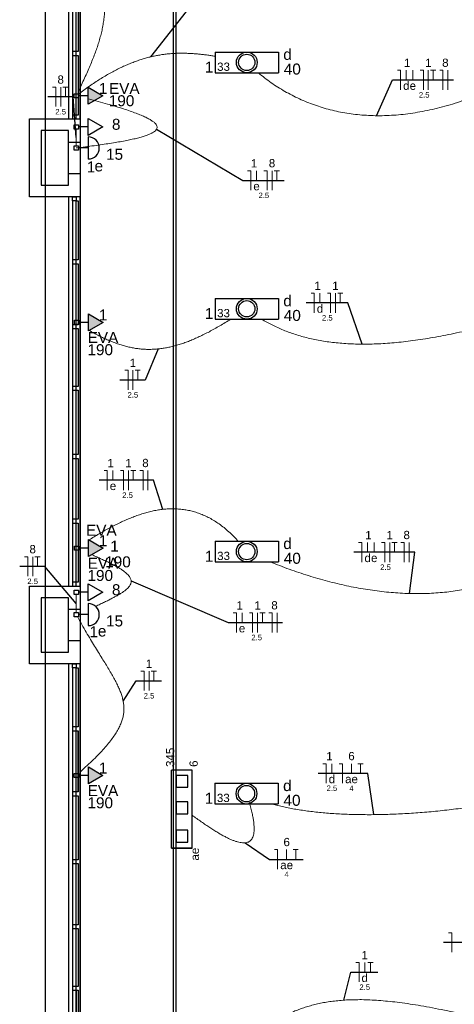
# Model space of a CAD drawing. Header units: millimetres. Extents: x 7 to 269, y 1 to 169.
# Tile 86 of 115: x 53 to 59, y 55 to 68. Entities that reach past the tile are written whole.
import ezdxf

# ---------------------------------------------------------------- set-up
doc = ezdxf.new("R2010")
doc.units = ezdxf.units.MM
doc.header["$MEASUREMENT"] = 0
for name, color, linetype, lineweight in [('Eletroduto - Marco Polo', 6, 'Continuous', 9), ('Fiação - Marco Polo', 3, 'Continuous', 9), ('Layout - Marco Polo', 252, 'Continuous', 25), ('Linha de Chamada - Marco Polo', 1, 'Continuous', 25), ('Luminárias - Marco Polo', 5, 'Continuous', 25), ('Textos - Marco Polo', 143, 'Continuous', 25), ('Tomadas - Marco Polo', 150, 'Continuous', 25)]:
    doc.layers.add(name, color=color, linetype=linetype, lineweight=lineweight)
doc.layers.add('Parede - Marco Polo', color=7, linetype='Continuous')
doc.styles.add('Arial', font='arial.ttf')

msp = doc.modelspace()

# ---------------------------------------------------------------- hatches: boundary and pattern name
at = {"layer": 'Tomadas - Marco Polo', "linetype": 'Continuous'}
for points in [[(54.057, 66.417), (54.245, 66.525), (54.057, 66.634)], [(54.06, 63.507), (54.247, 63.615), (54.06, 63.724)], [(54.06, 60.607), (54.247, 60.715), (54.06, 60.824)], [(54.059, 57.687), (54.246, 57.795), (54.059, 57.904)]]:
    msp.add_hatch(color=256, dxfattribs=at).paths.add_polyline_path(points)

# ---------------------------------------------------------------- linework, layer by layer
at = {"layer": 'Eletroduto - Marco Polo', "linetype": 'Continuous'}
for points in [[(53.911, 69.4), (53.96, 69.24), (54.005, 69.089), (54.046, 68.946), (54.084, 68.811), (54.118, 68.684), (54.149, 68.563), (54.176, 68.449), (54.199, 68.341), (54.22, 68.238), (54.237, 68.141), (54.25, 68.049), (54.261, 67.96), (54.268, 67.876), (54.272, 67.794), (54.272, 67.716), (54.27, 67.64), (54.264, 67.566), (54.256, 67.494), (54.244, 67.422), (54.23, 67.351), (54.212, 67.281), (54.191, 67.21), (54.168, 67.138), (54.142, 67.065), (54.113, 66.99), (54.081, 66.914), (54.047, 66.834), (54.009, 66.752), (53.969, 66.666), (53.927, 66.576)], [(53.929, 66.545), (54.001, 66.599), (54.071, 66.649), (54.14, 66.696), (54.208, 66.739), (54.274, 66.779), (54.339, 66.817), (54.403, 66.851), (54.466, 66.882), (54.527, 66.911), (54.588, 66.937), (54.647, 66.96), (54.706, 66.981), (54.764, 67), (54.821, 67.016), (54.877, 67.029), (54.933, 67.041), (54.989, 67.051), (55.043, 67.059), (55.098, 67.064), (55.152, 67.068), (55.205, 67.071), (55.259, 67.072), (55.312, 67.071), (55.365, 67.069), (55.419, 67.066), (55.472, 67.061), (55.525, 67.055), (55.578, 67.049), (55.632, 67.041), (55.686, 67.032)], [(59.672, 66.822), (59.529, 66.745), (59.387, 66.674), (59.247, 66.61), (59.108, 66.551), (58.972, 66.498), (58.837, 66.451), (58.705, 66.409), (58.574, 66.373), (58.446, 66.343), (58.319, 66.318), (58.194, 66.298), (58.072, 66.283), (57.951, 66.274), (57.833, 66.269), (57.716, 66.27), (57.602, 66.276), (57.49, 66.286), (57.38, 66.301), (57.273, 66.321), (57.167, 66.345), (57.064, 66.374), (56.963, 66.407), (56.865, 66.444), (56.769, 66.486), (56.675, 66.532), (56.583, 66.582), (56.494, 66.635), (56.408, 66.693), (56.323, 66.755), (56.242, 66.82)], [(54.057, 66.486), (54.186, 66.452), (54.304, 66.419), (54.411, 66.388), (54.508, 66.358), (54.594, 66.329), (54.671, 66.301), (54.738, 66.275), (54.795, 66.249), (54.842, 66.224), (54.88, 66.201), (54.909, 66.178), (54.928, 66.156), (54.939, 66.135), (54.941, 66.115), (54.934, 66.095), (54.919, 66.076), (54.895, 66.058), (54.864, 66.04), (54.824, 66.023), (54.776, 66.006), (54.721, 65.99), (54.658, 65.974), (54.588, 65.959), (54.511, 65.943), (54.426, 65.928), (54.335, 65.913), (54.237, 65.899), (54.132, 65.884), (54.021, 65.869), (53.903, 65.855)], [(53.903, 66.098), (53.903, 66.088), (53.903, 66.079), (53.903, 66.07), (53.903, 66.062), (53.903, 66.054), (53.903, 66.047), (53.903, 66.039), (53.903, 66.032), (53.903, 66.026), (53.903, 66.019), (53.903, 66.013), (53.903, 66.007), (53.903, 66.001), (53.903, 65.995), (53.903, 65.99), (53.903, 65.984), (53.903, 65.978), (53.903, 65.972), (53.903, 65.966), (53.903, 65.96), (53.903, 65.953), (53.903, 65.947), (53.903, 65.94), (53.903, 65.933), (53.903, 65.925), (53.903, 65.917), (53.903, 65.909), (53.903, 65.9), (53.903, 65.891), (53.903, 65.881)], [(55.889, 63.656), (55.817, 63.612), (55.747, 63.57), (55.679, 63.532), (55.613, 63.495), (55.547, 63.462), (55.483, 63.431), (55.42, 63.403), (55.359, 63.377), (55.298, 63.354), (55.238, 63.334), (55.179, 63.316), (55.12, 63.301), (55.063, 63.289), (55.005, 63.279), (54.948, 63.273), (54.891, 63.269), (54.835, 63.268), (54.778, 63.269), (54.722, 63.274), (54.665, 63.281), (54.608, 63.291), (54.551, 63.304), (54.493, 63.32), (54.434, 63.339), (54.376, 63.361), (54.316, 63.385), (54.255, 63.413), (54.194, 63.443), (54.131, 63.477), (54.068, 63.513)], [(59.495, 63.662), (59.339, 63.617), (59.187, 63.576), (59.04, 63.538), (58.895, 63.503), (58.755, 63.472), (58.618, 63.444), (58.485, 63.42), (58.356, 63.398), (58.229, 63.38), (58.107, 63.365), (57.988, 63.353), (57.872, 63.344), (57.759, 63.338), (57.65, 63.335), (57.543, 63.335), (57.44, 63.338), (57.34, 63.344), (57.243, 63.352), (57.148, 63.363), (57.057, 63.377), (56.968, 63.394), (56.882, 63.413), (56.799, 63.435), (56.718, 63.459), (56.64, 63.486), (56.564, 63.515), (56.491, 63.547), (56.42, 63.581), (56.351, 63.617), (56.285, 63.656)], [(55.985, 60.802), (55.925, 60.867), (55.863, 60.925), (55.802, 60.978), (55.739, 61.025), (55.677, 61.066), (55.614, 61.102), (55.551, 61.133), (55.488, 61.159), (55.424, 61.18), (55.36, 61.196), (55.296, 61.208), (55.232, 61.216), (55.168, 61.219), (55.103, 61.219), (55.039, 61.215), (54.974, 61.207), (54.909, 61.196), (54.844, 61.181), (54.779, 61.164), (54.714, 61.143), (54.649, 61.12), (54.584, 61.094), (54.519, 61.067), (54.454, 61.036), (54.39, 61.004), (54.325, 60.97), (54.26, 60.935), (54.196, 60.898), (54.132, 60.859), (54.068, 60.82)], [(54.102, 60.631), (54.167, 60.602), (54.227, 60.575), (54.283, 60.549), (54.334, 60.524), (54.381, 60.499), (54.423, 60.476), (54.461, 60.454), (54.495, 60.432), (54.524, 60.411), (54.549, 60.39), (54.569, 60.37), (54.586, 60.351), (54.597, 60.331), (54.605, 60.312), (54.608, 60.293), (54.607, 60.274), (54.602, 60.255), (54.592, 60.236), (54.578, 60.217), (54.56, 60.197), (54.538, 60.178), (54.512, 60.157), (54.481, 60.136), (54.446, 60.115), (54.407, 60.093), (54.364, 60.07), (54.317, 60.046), (54.266, 60.021), (54.21, 59.995), (54.151, 59.968)], [(59.735, 60.538), (59.651, 60.482), (59.563, 60.429), (59.473, 60.382), (59.38, 60.338), (59.285, 60.299), (59.186, 60.264), (59.086, 60.234), (58.983, 60.207), (58.878, 60.185), (58.771, 60.166), (58.663, 60.151), (58.552, 60.141), (58.44, 60.134), (58.326, 60.131), (58.211, 60.131), (58.094, 60.135), (57.977, 60.143), (57.858, 60.154), (57.738, 60.169), (57.618, 60.187), (57.497, 60.208), (57.375, 60.232), (57.253, 60.26), (57.131, 60.291), (57.008, 60.325), (56.885, 60.362), (56.762, 60.402), (56.64, 60.444), (56.517, 60.49), (56.396, 60.538)], [(53.903, 60.12), (53.903, 60.11), (53.903, 60.1), (53.903, 60.09), (53.903, 60.081), (53.903, 60.073), (53.903, 60.065), (53.903, 60.057), (53.903, 60.05), (53.903, 60.042), (53.903, 60.036), (53.903, 60.029), (53.903, 60.023), (53.903, 60.016), (53.903, 60.01), (53.903, 60.004), (53.903, 59.998), (53.903, 59.991), (53.903, 59.985), (53.903, 59.978), (53.903, 59.972), (53.903, 59.965), (53.903, 59.958), (53.903, 59.951), (53.903, 59.943), (53.903, 59.935), (53.903, 59.926), (53.903, 59.917), (53.903, 59.908), (53.903, 59.898), (53.903, 59.887)], [(53.917, 59.835), (53.975, 59.732), (54.031, 59.634), (54.086, 59.543), (54.138, 59.457), (54.188, 59.375), (54.235, 59.299), (54.28, 59.227), (54.321, 59.158), (54.36, 59.093), (54.394, 59.031), (54.425, 58.972), (54.452, 58.915), (54.474, 58.86), (54.492, 58.807), (54.505, 58.754), (54.513, 58.703), (54.516, 58.652), (54.513, 58.6), (54.505, 58.549), (54.49, 58.496), (54.469, 58.443), (54.442, 58.388), (54.407, 58.33), (54.366, 58.271), (54.318, 58.209), (54.261, 58.143), (54.198, 58.074), (54.126, 58.001), (54.045, 57.924), (53.957, 57.842)], [(56.122, 57.461), (56.142, 57.39), (56.159, 57.325), (56.172, 57.265), (56.181, 57.21), (56.186, 57.161), (56.189, 57.117), (56.188, 57.078), (56.183, 57.043), (56.176, 57.014), (56.165, 56.989), (56.151, 56.968), (56.134, 56.952), (56.114, 56.94), (56.092, 56.933), (56.066, 56.929), (56.038, 56.93), (56.007, 56.934), (55.973, 56.942), (55.937, 56.954), (55.898, 56.969), (55.857, 56.987), (55.814, 57.009), (55.768, 57.033), (55.721, 57.061), (55.671, 57.092), (55.619, 57.125), (55.565, 57.161), (55.509, 57.2), (55.451, 57.241), (55.391, 57.284)], [(59.487, 57.474), (59.369, 57.452), (59.25, 57.432), (59.132, 57.413), (59.014, 57.395), (58.897, 57.379), (58.78, 57.364), (58.664, 57.35), (58.549, 57.338), (58.434, 57.327), (58.32, 57.318), (58.208, 57.31), (58.096, 57.303), (57.986, 57.298), (57.878, 57.294), (57.771, 57.292), (57.665, 57.291), (57.561, 57.292), (57.459, 57.294), (57.36, 57.297), (57.262, 57.302), (57.166, 57.308), (57.073, 57.316), (56.982, 57.325), (56.894, 57.335), (56.808, 57.347), (56.725, 57.36), (56.645, 57.375), (56.568, 57.391), (56.494, 57.409), (56.423, 57.428)], [(59.493, 54.568), (59.295, 54.622), (59.106, 54.67), (58.927, 54.714), (58.756, 54.753), (58.594, 54.787), (58.441, 54.817), (58.295, 54.843), (58.157, 54.864), (58.027, 54.882), (57.903, 54.895), (57.786, 54.905), (57.675, 54.912), (57.569, 54.915), (57.47, 54.914), (57.375, 54.911), (57.285, 54.904), (57.2, 54.895), (57.119, 54.883), (57.041, 54.869), (56.967, 54.852), (56.896, 54.832), (56.827, 54.811), (56.761, 54.788), (56.697, 54.763), (56.634, 54.736), (56.573, 54.708), (56.512, 54.679), (56.452, 54.648), (56.392, 54.616), (56.332, 54.583)]]:
    msp.add_spline(points, degree=3, dxfattribs=at)
at = {"layer": 'Fiação - Marco Polo'}
for p, q in [((58.028, 66.853), (58.069, 66.853)), ((58.069, 66.603), (58.069, 66.853)), ((58.143, 66.728), (58.143, 66.853)), ((58.228, 66.728), (58.228, 66.853)), ((58.322, 66.853), (58.364, 66.853)), ((58.364, 66.603), (58.364, 66.853)), ((58.426, 66.603), (58.426, 66.853)), ((58.455, 66.853), (58.522, 66.853)), ((58.489, 66.728), (58.489, 66.853)), ((58.572, 66.853), (58.614, 66.853)), ((58.614, 66.603), (58.614, 66.853)), ((58.676, 66.603), (58.676, 66.853)), ((53.599, 66.637), (53.641, 66.637)), ((53.641, 66.387), (53.641, 66.637)), ((53.703, 66.387), (53.703, 66.637)), ((53.732, 66.637), (53.799, 66.637)), ((53.766, 66.512), (53.766, 66.637)), ((56.104, 65.562), (56.146, 65.562)), ((56.146, 65.312), (56.146, 65.562)), ((56.219, 65.437), (56.219, 65.562)), ((56.314, 65.562), (56.356, 65.562)), ((56.356, 65.312), (56.356, 65.562)), ((56.418, 65.312), (56.418, 65.562)), ((56.447, 65.562), (56.514, 65.562)), ((56.481, 65.437), (56.481, 65.562)), ((56.919, 63.989), (56.961, 63.989)), ((56.961, 63.739), (56.961, 63.989)), ((57.034, 63.864), (57.034, 63.989)), ((57.129, 63.989), (57.17, 63.989)), ((57.17, 63.739), (57.17, 63.989)), ((57.233, 63.739), (57.233, 63.989)), ((57.262, 63.989), (57.329, 63.989)), ((57.295, 63.864), (57.295, 63.989)), ((54.526, 62.999), (54.568, 62.999)), ((54.568, 62.749), (54.568, 62.999)), ((54.631, 62.749), (54.631, 62.999)), ((54.66, 62.999), (54.726, 62.999)), ((54.693, 62.874), (54.693, 62.999)), ((54.26, 61.711), (54.301, 61.711)), ((54.301, 61.461), (54.301, 61.711)), ((54.375, 61.586), (54.375, 61.711)), ((54.47, 61.711), (54.511, 61.711)), ((54.511, 61.461), (54.511, 61.711)), ((54.574, 61.461), (54.574, 61.711)), ((54.603, 61.711), (54.67, 61.711)), ((54.636, 61.586), (54.636, 61.711)), ((54.72, 61.711), (54.761, 61.711)), ((54.761, 61.461), (54.761, 61.711)), ((54.824, 61.461), (54.824, 61.711)), ((57.531, 60.786), (57.573, 60.786)), ((57.573, 60.536), (57.573, 60.786)), ((57.646, 60.661), (57.646, 60.786)), ((57.731, 60.661), (57.731, 60.786)), ((57.825, 60.786), (57.867, 60.786)), ((57.867, 60.536), (57.867, 60.786)), ((57.93, 60.536), (57.93, 60.786)), ((57.959, 60.786), (58.025, 60.786)), ((57.992, 60.661), (57.992, 60.786)), ((58.075, 60.786), (58.117, 60.786)), ((58.117, 60.536), (58.117, 60.786)), ((58.18, 60.536), (58.18, 60.786)), ((53.239, 60.605), (53.28, 60.605)), ((53.28, 60.355), (53.28, 60.605)), ((53.343, 60.355), (53.343, 60.605)), ((53.372, 60.605), (53.439, 60.605)), ((53.405, 60.48), (53.405, 60.605)), ((55.918, 59.883), (55.96, 59.883)), ((55.96, 59.633), (55.96, 59.883)), ((56.033, 59.758), (56.033, 59.883)), ((56.128, 59.883), (56.169, 59.883)), ((56.169, 59.633), (56.169, 59.883)), ((56.232, 59.633), (56.232, 59.883)), ((56.261, 59.883), (56.328, 59.883)), ((56.294, 59.758), (56.294, 59.883)), ((56.378, 59.883), (56.419, 59.883)), ((56.419, 59.633), (56.419, 59.883)), ((56.482, 59.633), (56.482, 59.883)), ((54.734, 59.134), (54.775, 59.134)), ((54.775, 58.884), (54.775, 59.134)), ((54.838, 58.884), (54.838, 59.134)), ((54.867, 59.134), (54.934, 59.134)), ((54.9, 59.009), (54.9, 59.134)), ((57.071, 57.946), (57.113, 57.946)), ((57.113, 57.696), (57.113, 57.946)), ((57.187, 57.821), (57.187, 57.946)), ((57.281, 57.946), (57.323, 57.946)), ((57.323, 57.696), (57.323, 57.946)), ((57.439, 57.821), (57.439, 57.946)), ((57.521, 57.946), (57.588, 57.946)), ((57.555, 57.821), (57.555, 57.946)), ((56.448, 56.842), (56.49, 56.842)), ((56.49, 56.592), (56.49, 56.842)), ((56.606, 56.717), (56.606, 56.842)), ((56.689, 56.842), (56.755, 56.842)), ((56.722, 56.717), (56.722, 56.842)), ((58.686, 55.774), (58.727, 55.774)), ((58.727, 55.524), (58.727, 55.774)), ((57.494, 55.392), (57.536, 55.392)), ((57.536, 55.142), (57.536, 55.392)), ((57.61, 55.267), (57.61, 55.392)), ((57.65, 55.392), (57.716, 55.392)), ((57.683, 55.267), (57.683, 55.392))]:
    msp.add_line(p, q, dxfattribs=at)
at = {"layer": 'Layout - Marco Polo'}
for p, q in [((53.503, 80.289), (53.503, 36.627)), ((55.153, 54.277), (55.153, 77.477)), ((55.153, 54.277), (55.153, 77.46)), ((55.183, 77.46), (55.183, 54.257)), ((53.803, 71.227), (53.803, 66.227)), ((53.953, 66.227), (53.953, 71.227)), ((53.953, 71.227), (53.953, 66.227)), ((53.953, 71.227), (53.953, 66.227)), ((53.953, 71.227), (53.953, 66.227)), ((53.853, 67.872), (53.853, 67.477)), ((53.903, 67.092), (53.903, 67.872)), ((53.928, 67.872), (53.928, 67.092)), ((53.853, 67.477), (53.853, 67.092)), ((53.903, 67.092), (53.853, 67.092)), ((53.853, 67.092), (53.853, 67.042)), ((53.853, 67.042), (53.853, 66.277)), ((53.853, 67.042), (53.903, 67.042)), ((53.903, 67.042), (53.903, 67.092)), ((53.928, 67.092), (53.903, 67.092)), ((53.903, 66.277), (53.903, 67.042)), ((53.903, 67.042), (53.928, 67.042)), ((53.928, 67.042), (53.928, 66.277)), ((53.903, 66.277), (53.853, 66.277)), ((53.853, 66.277), (53.853, 66.227)), ((53.903, 66.227), (53.903, 66.277)), ((53.928, 66.277), (53.903, 66.277)), ((53.803, 65.227), (53.803, 60.227)), ((53.853, 65.177), (53.853, 65.227)), ((53.903, 65.177), (53.853, 65.177)), ((53.853, 65.177), (53.853, 64.418)), ((53.903, 65.227), (53.903, 65.177)), ((53.903, 64.418), (53.903, 65.177)), ((53.903, 65.177), (53.928, 65.177)), ((53.928, 65.177), (53.928, 64.418)), ((53.953, 60.227), (53.953, 65.227)), ((53.953, 65.227), (53.953, 60.227)), ((53.953, 65.227), (53.953, 60.227)), ((53.953, 65.227), (53.953, 60.227)), ((53.903, 64.418), (53.853, 64.418)), ((53.853, 64.418), (53.853, 64.368)), ((53.928, 64.418), (53.903, 64.418)), ((53.903, 64.368), (53.903, 64.418)), ((53.853, 64.368), (53.853, 63.977)), ((53.853, 64.368), (53.903, 64.368)), ((53.903, 63.585), (53.903, 64.368)), ((53.903, 64.368), (53.928, 64.368)), ((53.928, 64.368), (53.928, 63.585)), ((53.853, 63.977), (53.853, 63.585)), ((53.903, 63.585), (53.853, 63.585)), ((53.853, 63.585), (53.853, 63.535)), ((53.853, 63.535), (53.853, 62.792)), ((53.853, 63.535), (53.903, 63.535)), ((53.928, 63.585), (53.903, 63.585)), ((53.903, 63.535), (53.903, 63.585)), ((53.903, 62.792), (53.903, 63.535)), ((53.903, 63.535), (53.928, 63.535)), ((53.928, 63.535), (53.928, 62.792)), ((53.903, 62.792), (53.853, 62.792)), ((53.853, 62.792), (53.853, 62.742)), ((53.853, 62.742), (53.853, 62.727)), ((53.853, 62.742), (53.903, 62.742)), ((53.928, 62.792), (53.903, 62.792)), ((53.903, 62.742), (53.903, 62.792)), ((53.903, 61.918), (53.903, 62.742)), ((53.903, 62.742), (53.928, 62.742)), ((53.928, 62.742), (53.928, 61.918)), ((53.853, 62.727), (53.853, 61.918)), ((53.903, 61.918), (53.853, 61.918)), ((53.853, 61.918), (53.853, 61.868)), ((53.853, 61.868), (53.853, 61.477)), ((53.853, 61.868), (53.903, 61.868)), ((53.928, 61.918), (53.903, 61.918)), ((53.903, 61.868), (53.903, 61.918)), ((53.903, 61.085), (53.903, 61.868)), ((53.903, 61.868), (53.928, 61.868)), ((53.928, 61.868), (53.928, 61.085)), ((53.853, 61.477), (53.853, 61.085)), ((53.903, 61.085), (53.853, 61.085)), ((53.853, 61.085), (53.853, 61.035)), ((53.853, 61.035), (53.853, 60.277)), ((53.853, 61.035), (53.903, 61.035)), ((53.928, 61.085), (53.903, 61.085)), ((53.903, 61.035), (53.903, 61.085)), ((53.903, 60.277), (53.903, 61.035)), ((53.903, 61.035), (53.928, 61.035)), ((53.928, 61.035), (53.928, 60.277)), ((53.903, 60.277), (53.853, 60.277)), ((53.853, 60.277), (53.853, 60.227)), ((53.853, 60.227), (53.903, 60.227)), ((53.928, 60.277), (53.903, 60.277)), ((53.903, 60.227), (53.903, 60.277)), ((53.803, 59.227), (53.803, 54.227)), ((53.803, 59.227), (53.803, 54.227)), ((53.853, 59.177), (53.853, 59.227)), ((53.903, 59.227), (53.903, 59.177)), ((53.953, 54.227), (53.953, 59.227)), ((53.953, 59.227), (53.953, 54.227)), ((53.953, 59.227), (53.953, 54.227)), ((53.953, 59.227), (53.953, 54.227)), ((53.903, 59.177), (53.853, 59.177)), ((53.853, 59.177), (53.853, 58.418)), ((53.903, 58.418), (53.903, 59.177)), ((53.903, 59.177), (53.928, 59.177)), ((53.928, 59.177), (53.928, 58.418)), ((53.903, 58.418), (53.853, 58.418)), ((53.853, 58.418), (53.853, 58.368)), ((53.853, 58.368), (53.853, 57.977)), ((53.853, 58.368), (53.903, 58.368)), ((53.928, 58.418), (53.903, 58.418)), ((53.903, 58.368), (53.903, 58.418)), ((53.903, 57.585), (53.903, 58.368)), ((53.903, 58.368), (53.928, 58.368)), ((53.928, 58.368), (53.928, 57.585)), ((53.853, 57.977), (53.853, 57.585)), ((53.903, 57.585), (53.853, 57.585)), ((53.853, 57.585), (53.853, 57.535)), ((53.928, 57.585), (53.903, 57.585)), ((53.903, 57.535), (53.903, 57.585)), ((53.853, 57.535), (53.853, 56.727)), ((53.853, 57.535), (53.903, 57.535)), ((53.903, 56.712), (53.903, 57.535)), ((53.903, 57.535), (53.928, 57.535)), ((53.928, 57.535), (53.928, 56.712)), ((53.853, 56.727), (53.853, 56.712)), ((53.903, 56.712), (53.853, 56.712)), ((53.853, 56.712), (53.853, 56.662)), ((53.853, 56.662), (53.853, 55.878)), ((53.853, 56.662), (53.903, 56.662)), ((53.928, 56.712), (53.903, 56.712)), ((53.903, 56.662), (53.903, 56.712)), ((53.903, 55.878), (53.903, 56.662)), ((53.903, 56.662), (53.928, 56.662)), ((53.928, 56.662), (53.928, 55.878)), ((53.903, 55.878), (53.853, 55.878)), ((53.853, 55.878), (53.853, 55.828)), ((53.853, 55.828), (53.853, 55.477)), ((53.853, 55.828), (53.903, 55.828)), ((53.928, 55.878), (53.903, 55.878)), ((53.903, 55.828), (53.903, 55.878)), ((53.903, 55.085), (53.903, 55.828)), ((53.903, 55.828), (53.928, 55.828)), ((53.928, 55.828), (53.928, 55.085)), ((53.853, 55.477), (53.853, 55.085)), ((53.903, 55.085), (53.853, 55.085)), ((53.853, 55.085), (53.853, 55.035)), ((53.853, 55.035), (53.853, 54.277)), ((53.853, 55.035), (53.903, 55.035)), ((53.928, 55.085), (53.903, 55.085)), ((53.903, 55.035), (53.903, 55.085)), ((53.903, 55.035), (53.903, 54.277)), ((53.903, 54.277), (53.903, 55.035)), ((53.903, 55.035), (53.928, 55.035)), ((53.928, 55.035), (53.928, 54.277))]:
    msp.add_line(p, q, dxfattribs=at)
at = {"layer": 'Layout - Marco Polo', "color": 1}
msp.add_line((53.928, 57.585), (53.928, 58.368), dxfattribs=at)
at = {"layer": 'Linha de Chamada - Marco Polo'}
for p, q in [((54.86, 67.025), (55.895, 68.347)), ((57.762, 66.269), (57.965, 66.728)), ((57.965, 66.728), (58.748, 66.728)), ((53.862, 66.512), (53.537, 66.512)), ((53.903, 65.99), (53.862, 66.512)), ((54.935, 66.096), (56.042, 65.437)), ((56.042, 65.437), (56.576, 65.437)), ((57.391, 63.864), (56.857, 63.864)), ((57.574, 63.335), (57.391, 63.864)), ((54.956, 63.273), (54.789, 62.874)), ((54.789, 62.874), (54.464, 62.874)), ((54.896, 61.586), (54.197, 61.586)), ((55.014, 61.212), (54.896, 61.586)), ((58.252, 60.661), (57.468, 60.661)), ((58.186, 60.132), (58.252, 60.661)), ((53.501, 60.48), (53.176, 60.48)), ((53.903, 60.004), (53.501, 60.48)), ((54.608, 60.296), (55.855, 59.758)), ((55.855, 59.758), (56.554, 59.758)), ((54.507, 58.747), (54.671, 59.009)), ((54.671, 59.009), (54.996, 59.009)), ((57.651, 57.821), (57.009, 57.821)), ((57.727, 57.292), (57.651, 57.821)), ((56.071, 56.93), (56.386, 56.717)), ((56.386, 56.717), (56.818, 56.717)), ((60.015, 55.649), (58.623, 55.649)), ((57.341, 54.909), (57.432, 55.267)), ((57.432, 55.267), (57.779, 55.267))]:
    msp.add_line(p, q, dxfattribs=at)
at = {"layer": 'Luminárias - Marco Polo'}
for p, q in [((55.686, 67.086), (56.502, 67.086)), ((55.686, 67.086), (55.686, 66.821)), ((56.502, 67.086), (56.502, 66.821)), ((55.686, 66.821), (56.502, 66.821)), ((54.058, 65.996), (54.058, 65.713)), ((53.877, 65.828), (53.877, 65.881)), ((53.877, 65.881), (53.93, 65.881)), ((53.93, 65.828), (53.877, 65.828)), ((53.93, 65.881), (53.93, 65.828)), ((54.058, 65.855), (53.93, 65.855)), ((55.686, 63.921), (56.502, 63.921)), ((55.686, 63.921), (55.686, 63.656)), ((56.502, 63.921), (56.502, 63.656)), ((55.686, 63.656), (56.502, 63.656)), ((55.686, 60.803), (56.502, 60.803)), ((55.686, 60.803), (55.686, 60.538)), ((56.502, 60.803), (56.502, 60.538)), ((55.686, 60.538), (56.502, 60.538)), ((54.058, 60.002), (54.058, 59.72)), ((53.877, 59.834), (53.877, 59.888)), ((53.877, 59.888), (53.93, 59.888)), ((53.93, 59.834), (53.877, 59.834)), ((53.93, 59.888), (53.93, 59.834)), ((54.058, 59.861), (53.93, 59.861)), ((55.126, 56.862), (55.126, 57.862)), ((55.391, 57.862), (55.126, 57.862)), ((55.391, 56.862), (55.391, 57.862)), ((55.682, 57.694), (56.498, 57.694)), ((55.682, 57.694), (55.682, 57.429)), ((56.498, 57.694), (56.498, 57.429)), ((55.682, 57.429), (56.498, 57.429)), ((55.126, 56.862), (55.391, 56.862)), ((55.391, 56.862), (55.126, 56.862))]:
    msp.add_line(p, q, dxfattribs=at)
for points in [[(55.188, 57.643), (55.338, 57.643), (55.338, 57.794), (55.188, 57.794), (55.188, 57.643)], [(55.188, 57.304), (55.338, 57.304), (55.338, 57.455), (55.188, 57.455), (55.188, 57.304)], [(55.188, 56.939), (55.338, 56.939), (55.338, 57.09), (55.188, 57.09), (55.188, 56.939)]]:
    msp.add_lwpolyline(points, close=True, dxfattribs=at)
for centre, radius in [((56.094, 66.954), 0.133), ((56.094, 66.954), 0.105), ((56.094, 63.789), 0.133), ((56.094, 63.789), 0.105), ((56.094, 60.67), 0.133), ((56.094, 60.67), 0.105), ((56.09, 57.561), 0.133), ((56.09, 57.561), 0.105)]:
    msp.add_circle(centre, radius, dxfattribs=at)
for centre in [(54.058, 65.855), (54.058, 59.861)]:
    msp.add_arc(centre, 0.141, 270, 90, dxfattribs=at)
at = {"layer": 'Parede - Marco Polo'}
for p, q in [((53.303, 65.227), (53.303, 66.227)), ((53.303, 66.227), (53.953, 66.227)), ((53.853, 66.227), (53.903, 66.227)), ((53.953, 66.227), (53.953, 65.227)), ((53.453, 66.077), (53.453, 65.377)), ((53.803, 66.077), (53.453, 66.077)), ((53.803, 65.377), (53.803, 66.077)), ((53.953, 65.927), (53.803, 65.927)), ((53.803, 65.527), (53.953, 65.527)), ((53.453, 65.377), (53.803, 65.377)), ((53.953, 65.227), (53.303, 65.227)), ((53.853, 65.227), (53.903, 65.227)), ((53.303, 59.227), (53.303, 60.227)), ((53.303, 60.227), (53.953, 60.227)), ((53.953, 60.227), (53.953, 59.227)), ((53.453, 60.077), (53.453, 59.377)), ((53.803, 60.077), (53.453, 60.077)), ((53.803, 59.377), (53.803, 60.077)), ((53.953, 59.927), (53.803, 59.927)), ((53.803, 59.527), (53.953, 59.527)), ((53.453, 59.377), (53.803, 59.377)), ((53.953, 59.227), (53.303, 59.227)), ((53.853, 59.227), (53.903, 59.227))]:
    msp.add_line(p, q, dxfattribs=at)
at = {"layer": 'Tomadas - Marco Polo'}
for p, q in [((53.876, 66.499), (53.876, 66.552)), ((53.876, 66.552), (53.929, 66.552)), ((53.929, 66.552), (53.929, 66.499)), ((54.057, 66.525), (53.929, 66.525)), ((54.057, 66.417), (54.057, 66.634)), ((54.057, 66.634), (54.245, 66.525)), ((54.245, 66.525), (54.057, 66.417)), ((53.929, 66.499), (53.876, 66.499)), ((53.877, 66.098), (53.877, 66.151)), ((53.877, 66.151), (53.93, 66.151)), ((53.93, 66.151), (53.93, 66.098)), ((54.058, 66.233), (54.245, 66.125)), ((54.058, 66.016), (54.058, 66.233)), ((53.93, 66.098), (53.877, 66.098)), ((54.058, 66.125), (53.93, 66.125)), ((54.245, 66.125), (54.058, 66.016)), ((53.879, 63.589), (53.879, 63.642)), ((53.879, 63.642), (53.932, 63.642)), ((53.932, 63.642), (53.932, 63.589)), ((54.06, 63.615), (53.932, 63.615)), ((54.06, 63.507), (54.06, 63.724)), ((54.06, 63.724), (54.247, 63.615)), ((54.247, 63.615), (54.06, 63.507)), ((53.932, 63.589), (53.879, 63.589)), ((53.879, 60.689), (53.879, 60.742)), ((53.879, 60.742), (53.932, 60.742)), ((53.932, 60.742), (53.932, 60.689)), ((54.06, 60.715), (53.932, 60.715)), ((54.06, 60.607), (54.06, 60.824)), ((54.06, 60.824), (54.247, 60.715)), ((54.247, 60.715), (54.06, 60.607)), ((53.932, 60.689), (53.879, 60.689)), ((54.058, 60.255), (54.245, 60.147)), ((54.058, 60.038), (54.058, 60.255)), ((53.877, 60.12), (53.877, 60.173)), ((53.877, 60.173), (53.93, 60.173)), ((53.93, 60.12), (53.877, 60.12)), ((53.93, 60.173), (53.93, 60.12)), ((54.058, 60.147), (53.93, 60.147)), ((54.245, 60.147), (54.058, 60.038)), ((53.878, 57.769), (53.878, 57.822)), ((53.878, 57.822), (53.931, 57.822)), ((53.931, 57.822), (53.931, 57.769)), ((54.059, 57.687), (54.059, 57.904)), ((54.059, 57.904), (54.246, 57.795)), ((53.931, 57.769), (53.878, 57.769)), ((54.059, 57.795), (53.931, 57.795)), ((54.246, 57.795), (54.059, 57.687))]:
    msp.add_line(p, q, dxfattribs=at)

# ---------------------------------------------------------------- texts
at = {"layer": 'Fiação - Marco Polo', "attachment_point": 8, "line_spacing_factor": 0.798, "style": 'Arial'}
for s, insert, char_height, width in [('1', (58.154, 66.895), 0.106, 0.12708), ('1', (58.426, 66.895), 0.106, 0.12708), ('8', (58.645, 66.895), 0.106, 0.12708), ('8', (53.703, 66.679), 0.106, 0.12708), ('d', (58.143, 66.6), 0.106, 0.12708), ('e', (58.227, 66.6), 0.106, 0.12708), ('2.5', (58.373, 66.5), 0.0706, 0.25416), ('2.5', (53.703, 66.284), 0.0706, 0.25416), ('1', (56.188, 65.605), 0.106, 0.12708), ('8', (56.418, 65.605), 0.106, 0.12708), ('e', (56.219, 65.31), 0.106, 0.12708), ('2.5', (56.313, 65.21), 0.0706, 0.25416), ('1', (57.003, 64.032), 0.106, 0.12708), ('1', (57.233, 64.032), 0.106, 0.12708), ('d', (57.035, 63.737), 0.106, 0.12708), ('2.5', (57.128, 63.637), 0.0706, 0.25416), ('1', (54.63, 63.041), 0.106, 0.12708), ('2.5', (54.63, 62.647), 0.0706, 0.25416), ('1', (54.344, 61.754), 0.106, 0.12708), ('1', (54.574, 61.754), 0.106, 0.12708), ('8', (54.792, 61.754), 0.106, 0.12708), ('e', (54.375, 61.459), 0.106, 0.12708), ('2.5', (54.562, 61.359), 0.0706, 0.25416), ('1', (57.657, 60.829), 0.106, 0.12708), ('1', (57.929, 60.829), 0.106, 0.12708), ('8', (58.148, 60.829), 0.106, 0.12708), ('8', (53.343, 60.647), 0.106, 0.12708), ('d', (57.647, 60.534), 0.106, 0.12708), ('e', (57.731, 60.534), 0.106, 0.12708), ('2.5', (57.876, 60.434), 0.0706, 0.25416), ('2.5', (53.343, 60.252), 0.0706, 0.25416), ('1', (56.002, 59.926), 0.106, 0.12708), ('1', (56.232, 59.926), 0.106, 0.12708), ('8', (56.45, 59.926), 0.106, 0.12708), ('e', (56.033, 59.631), 0.106, 0.12708), ('2.5', (56.221, 59.531), 0.0706, 0.25416), ('1', (54.838, 59.177), 0.106, 0.12708), ('2.5', (54.838, 58.782), 0.0706, 0.25416), ('1', (57.156, 57.989), 0.106, 0.12708), ('6', (57.439, 57.989), 0.106, 0.12708), ('d', (57.187, 57.694), 0.106, 0.12708), ('ae', (57.439, 57.694), 0.1059, 0.25416), ('2.5', (57.187, 57.594), 0.0706, 0.25416), ('4', (57.439, 57.594), 0.0706, 0.08472), ('6', (56.606, 56.885), 0.106, 0.12708), ('ae', (56.606, 56.59), 0.1059, 0.25416), ('4', (56.606, 56.49), 0.0706, 0.08472), ('1', (57.609, 55.434), 0.106, 0.12708), ('d', (57.609, 55.14), 0.106, 0.12708), ('2.5', (57.609, 55.039), 0.0706, 0.25416)]:
    msp.add_mtext(s, dxfattribs=dict(at, insert=insert, char_height=char_height, width=width))
at = {"layer": 'Luminárias - Marco Polo', "char_height": 0.1059, "width": 0.25416, "attachment_point": 7, "line_spacing_factor": 0.798, "style": 'Arial'}
for insert in [(55.713, 66.844), (55.713, 63.679), (55.713, 60.561), (55.71, 57.452)]:
    msp.add_mtext('33', dxfattribs=dict(at, insert=insert))
at = {"layer": 'Textos - Marco Polo', "line_spacing_factor": 0.798, "style": 'Arial'}
for s, insert, char_height, width, attachment_point in [('d', (56.563, 66.984), 0.141, 0.16944, 7), ('1', (55.556, 66.823), 0.141, 0.16944, 7), ('40', (56.569, 66.796), 0.1412, 0.33888, 7), ('1', (54.248, 66.549), 0.141, 0.16944, 8), ('EVA', (54.52, 66.548), 0.1412, 0.50832, 8), ('190', (54.485, 66.389), 0.1412, 0.50832, 8), ('8', (54.416, 66.086), 0.141, 0.16944, 8), ('15', (54.395, 65.701), 0.1412, 0.33888, 8), ('1', (54.092, 65.54), 0.141, 0.16944, 8), ('e', (54.193, 65.552), 0.141, 0.16944, 8), ('d', (56.563, 63.819), 0.141, 0.16944, 7), ('1', (54.248, 63.639), 0.141, 0.16944, 8), ('1', (55.556, 63.658), 0.141, 0.16944, 7), ('40', (56.569, 63.631), 0.1412, 0.33888, 7), ('EVA', (54.246, 63.35), 0.1412, 0.50832, 8), ('190', (54.211, 63.191), 0.1412, 0.50832, 8), ('EVA', (54.225, 60.874), 0.1412, 0.50832, 8), ('1', (54.248, 60.739), 0.141, 0.16944, 8), ('1', (54.395, 60.67), 0.141, 0.16944, 8), ('d', (56.563, 60.701), 0.141, 0.16944, 7), ('1', (55.556, 60.54), 0.141, 0.16944, 7), ('EVA', (54.246, 60.449), 0.1412, 0.50832, 8), ('190', (54.439, 60.466), 0.1412, 0.50832, 8), ('40', (56.569, 60.512), 0.1412, 0.33888, 7), ('190', (54.211, 60.291), 0.1412, 0.50832, 8), ('8', (54.416, 60.108), 0.141, 0.16944, 8), ('15', (54.395, 59.707), 0.1412, 0.33888, 8), ('1', (54.129, 59.571), 0.141, 0.16944, 8), ('e', (54.235, 59.578), 0.141, 0.16944, 8), ('1', (54.248, 57.819), 0.141, 0.16944, 8), ('EVA', (54.246, 57.53), 0.1412, 0.50832, 8), ('d', (56.56, 57.592), 0.141, 0.16944, 7), ('190', (54.211, 57.371), 0.1412, 0.50832, 8), ('1', (55.553, 57.431), 0.141, 0.16944, 7), ('40', (56.565, 57.403), 0.1412, 0.33888, 7)]:
    msp.add_mtext(s, dxfattribs=dict(at, insert=insert, char_height=char_height, width=width, attachment_point=attachment_point))
at = {"layer": 'Textos - Marco Polo', "attachment_point": 8, "rotation": 90.0002, "line_spacing_factor": 0.798, "style": 'Arial'}
for s, insert, char_height, width in [('345', (55.164, 58.027), 0.1059, 0.38124), ('6', (55.465, 57.946), 0.106, 0.12708), ('ae', (55.481, 56.784), 0.1059, 0.25416)]:
    msp.add_mtext(s, dxfattribs=dict(at, insert=insert, char_height=char_height, width=width))

doc.saveas('drawing.dxf')
